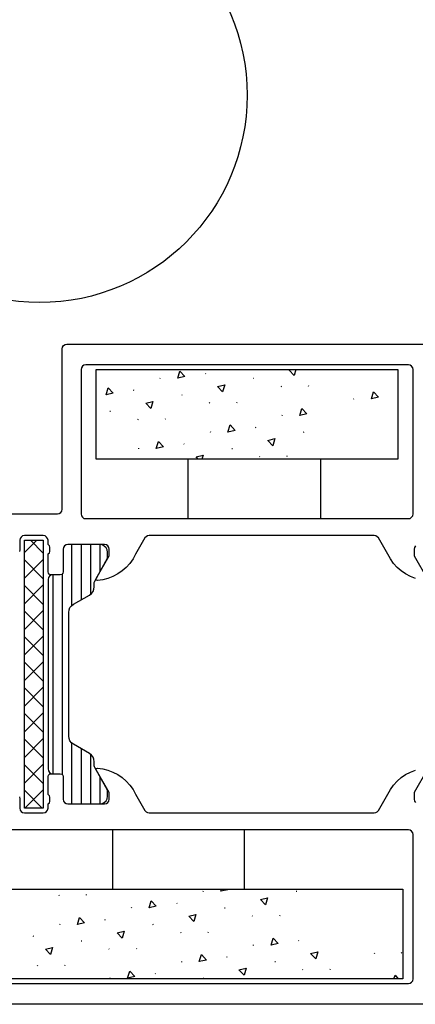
# Model space of a CAD drawing. Header units: millimetres. Extents: x -4577 to 1032787, y -66234 to 201209.
# Tile 235 of 256: x 28157 to 28199, y -54926 to -54821. Entities that reach past the tile are written whole.
import ezdxf

# ---------------------------------------------------------------- set-up
doc = ezdxf.new("R2010")
doc.units = ezdxf.units.MM
doc.linetypes.add('510_5_2OG_ELT_1004$0$11-07-22_DS_2OG$0$AUSGEZOGEN', pattern=[0])
doc.layers.add('510_5_2OG_ELT_1004$0$11-07-22_DS_2OG$0$108', color=8, linetype='510_5_2OG_ELT_1004$0$11-07-22_DS_2OG$0$AUSGEZOGEN')
doc.layers.add('510_5_2OG_ELT_1004$0$11-07-22_DS_2OG$0$Nichttragende_Bauteile', color=8, linetype='510_5_2OG_ELT_1004$0$11-07-22_DS_2OG$0$AUSGEZOGEN')

# ---------------------------------------------------------------- blocks, each defined once
blk = doc.blocks.new('510_5_2OG_ELT_1004')
at = {"layer": '510_5_2OG_ELT_1004$0$11-07-22_DS_2OG$0$108', "linetype": '510_5_2OG_ELT_1004$0$11-07-22_DS_2OG$0$AUSGEZOGEN'}
for p, q in [((28174.04, -54859.21), (28174.27, -54858.47)), ((28174.27, -54858.47), (28174.8, -54859.04)), ((28185.85, -54858.34), (28185.99, -54858.3)), ((28186.38, -54858.91), (28185.85, -54858.34)), ((28186.56, -54858.3), (28186.38, -54858.91)), ((28192.59, -54858.3), (28192.62, -54858.33)), ((28172.17, -54859.19), (28172.15, -54859.25)), ((28174.8, -54859.04), (28174.04, -54859.21)), ((28177.01, -54858.76), (28176.96, -54858.71)), ((28182.05, -54859.22), (28182.11, -54859.2)), ((28166.67, -54860.22), (28167.2, -54860.79)), ((28169.41, -54860.52), (28169.36, -54860.47)), ((28178.25, -54860.09), (28179.01, -54859.92)), ((28178.78, -54860.66), (28178.25, -54860.09)), ((28179.01, -54859.92), (28178.78, -54860.66)), ((28184.97, -54860.04), (28185.02, -54860.09)), ((28187.91, -54860.06), (28187.93, -54859.99)), ((28170.65, -54861.85), (28171.41, -54861.67)), ((28171.41, -54861.67), (28171.18, -54862.42)), ((28174.45, -54860.97), (28174.51, -54860.96)), ((28192.69, -54861.38), (28192.67, -54861.44)), ((28194.56, -54861.41), (28194.79, -54860.66)), ((28195.32, -54861.23), (28194.56, -54861.41)), ((28194.79, -54860.66), (28195.32, -54861.23)), ((28166.85, -54862.72), (28166.91, -54862.71)), ((28171.18, -54862.42), (28170.65, -54861.85)), ((28177.37, -54861.8), (28177.42, -54861.84)), ((28180.31, -54861.81), (28180.33, -54861.75)), ((28186.96, -54863.16), (28187.19, -54862.42)), ((28187.19, -54862.42), (28187.72, -54862.99)), ((28169.77, -54863.55), (28169.82, -54863.6)), ((28172.71, -54863.57), (28172.73, -54863.5)), ((28185.09, -54863.14), (28185.07, -54863.2)), ((28187.72, -54862.99), (28186.96, -54863.16)), ((28179.36, -54864.92), (28179.59, -54864.17)), ((28180.12, -54864.74), (28179.36, -54864.92)), ((28179.59, -54864.17), (28180.12, -54864.74)), ((28182.33, -54864.47), (28182.28, -54864.42)), ((28177.49, -54864.89), (28177.47, -54864.95)), ((28183.57, -54865.8), (28184.33, -54865.62)), ((28184.1, -54866.37), (28183.57, -54865.8)), ((28184.33, -54865.62), (28184.1, -54866.37)), ((28187.37, -54864.92), (28187.43, -54864.9)), ((28169.89, -54866.64), (28169.87, -54866.71)), ((28171.76, -54866.67), (28171.99, -54865.93)), ((28172.52, -54866.5), (28171.76, -54866.67)), ((28171.99, -54865.93), (28172.52, -54866.5)), ((28174.73, -54866.22), (28174.68, -54866.17)), ((28179.77, -54866.67), (28179.83, -54866.66)), ((28175.15, -54874.1), (28175.15, -54867.8)), ((28175.97, -54867.55), (28176.73, -54867.38)), ((28176.2, -54867.8), (28175.97, -54867.55)), ((28176.73, -54867.38), (28176.6, -54867.8)), ((28182.69, -54867.5), (28182.74, -54867.55)), ((28185.63, -54867.52), (28185.65, -54867.45)), ((28189.15, -54867.8), (28189.15, -54874.1)), ((28157.78, -54877.7), (28159.08, -54876.4)), ((28159.78, -54877.76), (28158.43, -54876.4)), ((28162.78, -54876.85), (28162.78, -54883.33)), ((28163.78, -54876.85), (28163.78, -54882.72)), ((28164.78, -54876.85), (28164.78, -54882.12)), ((28165.78, -54876.85), (28165.78, -54879.75)), ((28157.78, -54880.42), (28159.78, -54878.42)), ((28159.78, -54880.47), (28157.78, -54878.47)), ((28160.78, -54880.05), (28160.78, -54901.15)), ((28161.78, -54879.96), (28161.78, -54901.25)), ((28157.78, -54883.13), (28159.78, -54881.13)), ((28159.78, -54883.19), (28157.78, -54881.19)), ((28160.28, -54880.55), (28160.28, -54900.65)), ((28162.98, -54883.18), (28164.68, -54882.2)), ((28157.78, -54885.85), (28159.78, -54883.85)), ((28159.78, -54885.9), (28157.78, -54883.9)), ((28157.78, -54888.56), (28159.78, -54886.56)), ((28159.78, -54888.62), (28157.78, -54886.62)), ((28157.78, -54891.28), (28159.78, -54889.28)), ((28159.78, -54891.33), (28157.78, -54889.33)), ((28157.78, -54893.99), (28159.78, -54891.99)), ((28159.78, -54894.05), (28157.78, -54892.05)), ((28157.78, -54896.71), (28159.78, -54894.71)), ((28159.78, -54896.76), (28157.78, -54894.76)), ((28157.78, -54899.42), (28159.78, -54897.42)), ((28159.78, -54899.48), (28157.78, -54897.48)), ((28162.78, -54897.88), (28162.78, -54904.35)), ((28164.68, -54899.01), (28162.98, -54898.03)), ((28163.78, -54898.49), (28163.78, -54904.35)), ((28164.78, -54899.09), (28164.78, -54904.35)), ((28157.78, -54902.14), (28159.78, -54900.14)), ((28159.78, -54902.2), (28157.78, -54900.2)), ((28165.78, -54901.46), (28165.78, -54904.35)), ((28159.67, -54904.8), (28157.78, -54902.91)), ((28157.83, -54904.8), (28159.78, -54902.85)), ((28167.12, -54907.1), (28167.12, -54913.4)), ((28181.12, -54913.4), (28181.12, -54907.1)), ((28176.72, -54913.59), (28176.7, -54913.66)), ((28178.6, -54913.62), (28178.67, -54913.4)), ((28186.6, -54913.62), (28186.67, -54913.61)), ((28161.41, -54914.01), (28161.45, -54914.06)), ((28164.35, -54914.03), (28164.37, -54913.96)), ((28173.96, -54914.93), (28173.92, -54914.88)), ((28183.56, -54914.33), (28183.34, -54915.07)), ((28169.12, -54915.35), (28169.1, -54915.41)), ((28179, -54915.38), (28179.07, -54915.36)), ((28166.36, -54916.68), (28166.32, -54916.63)), ((28175.96, -54916.08), (28175.74, -54916.83)), ((28181.93, -54916.21), (28181.97, -54916.25)), ((28184.87, -54916.22), (28184.89, -54916.16)), ((28161.52, -54917.1), (28161.5, -54917.17)), ((28167.6, -54918.01), (28168.36, -54917.84)), ((28168.14, -54918.58), (28167.6, -54918.01)), ((28168.36, -54917.84), (28168.14, -54918.58)), ((28171.4, -54917.13), (28171.47, -54917.12)), ((28174.33, -54917.96), (28174.37, -54918.01)), ((28177.27, -54917.98), (28177.29, -54917.91)), ((28158.76, -54918.43), (28158.72, -54918.39)), ((28163.8, -54918.89), (28163.87, -54918.87)), ((28186.88, -54918.88), (28186.84, -54918.83)), ((28160.76, -54919.59), (28160.54, -54920.34)), ((28166.73, -54919.72), (28166.77, -54919.76)), ((28169.67, -54919.73), (28169.69, -54919.67)), ((28182.04, -54919.3), (28182.02, -54919.36)), ((28194.85, -54920.16), (28194.89, -54920.2)), ((28197.79, -54920.17), (28197.71, -54920.11)), ((28174.44, -54921.05), (28174.42, -54921.12)), ((28176.32, -54921.08), (28176.55, -54920.34)), ((28177.08, -54920.91), (28176.32, -54921.08)), ((28176.55, -54920.34), (28177.08, -54920.91)), ((28179.28, -54920.63), (28179.24, -54920.58)), ((28184.32, -54921.08), (28184.39, -54921.07)), ((28159.13, -54921.47), (28159.17, -54921.52)), ((28162.07, -54921.48), (28162.09, -54921.42)), ((28181.28, -54921.79), (28181.06, -54922.53)), ((28187.25, -54921.91), (28187.29, -54921.96)), ((28190.19, -54921.93), (28190.21, -54921.86)), ((28166.84, -54922.81), (28166.82, -54922.87)), ((28171.68, -54922.38), (28171.64, -54922.34)), ((28176.72, -54922.84), (28176.79, -54922.82)), ((28196.95, -54922.9), (28197.07, -54922.53)), ((28197.07, -54922.53), (28197.41, -54922.9))]:
    blk.add_line(p, q, dxfattribs=at)
for points in [[(28160.28, -54876.85), (28160.28, -54876.4), (28160.24, -54876.21), (28160.13, -54876.05), (28159.97, -54875.94), (28159.78, -54875.9), (28157.78, -54875.9), (28157.59, -54875.94), (28157.43, -54876.05), (28157.32, -54876.21), (28157.28, -54876.4), (28157.28, -54877.4), (28157.24, -54877.6)], [(28152.78, -54873.6), (28161.28, -54873.6), (28161.47, -54873.57), (28161.63, -54873.46), (28161.74, -54873.3), (28161.78, -54873.1), (28161.78, -54856.1), (28161.82, -54855.91), (28161.93, -54855.75), (28162.09, -54855.64), (28162.28, -54855.6), (28205.78, -54855.6)], [(28198.98, -54873.6), (28198.98, -54858.3), (28198.94, -54858.11), (28198.83, -54857.95), (28198.67, -54857.84), (28198.48, -54857.8), (28164.28, -54857.8), (28164.09, -54857.84), (28163.93, -54857.95), (28163.82, -54858.11), (28163.78, -54858.3), (28163.78, -54873.6), (28163.82, -54873.8), (28163.93, -54873.96), (28164.09, -54874.07), (28164.28, -54874.1), (28198.48, -54874.1)], [(28167.2, -54860.79), (28166.44, -54860.97), (28166.67, -54860.22)], [(28198.48, -54874.1), (28198.67, -54874.07), (28198.83, -54873.96), (28198.94, -54873.8), (28198.98, -54873.6)], [(28199.23, -54877), (28199.12, -54877.16), (28199.08, -54877.35), (28199.08, -54878.05), (28200.47, -54880.46)], [(28199.23, -54880.44), (28198.7, -54880.23), (28198.19, -54879.96), (28197.72, -54879.64), (28197.29, -54879.27), (28196.91, -54878.85), (28196.57, -54878.38), (28196.3, -54877.88), (28195.3, -54876.15), (28195.19, -54876.02), (28195.04, -54875.93), (28194.87, -54875.9), (28170.99, -54875.9), (28170.82, -54875.93), (28170.67, -54876.02), (28170.56, -54876.15), (28169.56, -54877.88), (28169.29, -54878.38), (28168.95, -54878.85), (28168.57, -54879.27), (28168.14, -54879.64), (28167.67, -54879.96), (28167.16, -54880.23), (28166.63, -54880.44), (28166.08, -54880.58), (28165.51, -54880.65), (28165.43, -54880.62), (28165.38, -54880.55), (28165.39, -54880.46), (28166.78, -54878.05), (28166.78, -54877.35), (28166.74, -54877.16), (28166.63, -54877), (28166.47, -54876.89), (28166.28, -54876.85)], [(28159.78, -54904.8), (28157.78, -54904.8), (28157.78, -54876.4), (28159.78, -54876.4), (28159.78, -54904.8)], [(28165.24, -54880.72), (28166.58, -54878.3), (28166.58, -54877.65), (28166.54, -54877.41), (28166.43, -54877.18), (28166.25, -54877.01), (28166.03, -54876.89), (28165.78, -54876.85), (28162.38, -54876.85), (28162.19, -54876.89), (28162.03, -54877), (28161.92, -54877.16), (28161.88, -54877.35), (28161.88, -54879.75), (28161.84, -54879.9), (28161.73, -54880.01), (28161.58, -54880.05), (28160.78, -54880.05), (28160.59, -54880.09), (28160.43, -54880.2), (28160.32, -54880.36), (28160.28, -54880.55)], [(28166.28, -54876.85), (28162.38, -54876.85), (28162.19, -54876.89), (28162.03, -54877), (28161.92, -54877.16), (28161.88, -54877.35), (28161.88, -54879.75), (28161.84, -54879.9), (28161.73, -54880.01), (28161.58, -54880.05), (28160.58, -54880.05), (28160.43, -54880.01), (28160.32, -54879.9), (28160.28, -54879.75), (28160.28, -54877.85), (28160.44, -54877.73), (28160.48, -54877.58), (28160.48, -54877.13), (28160.44, -54876.98), (28160.28, -54876.85)], [(28164.68, -54882.2), (28164.89, -54882.04), (28165.05, -54881.83), (28165.15, -54881.59), (28165.18, -54881.33), (28165.18, -54880.96), (28165.19, -54880.88), (28165.21, -54880.79), (28165.24, -54880.72)], [(28162.98, -54898.03), (28162.77, -54897.87), (28162.61, -54897.66), (28162.51, -54897.42), (28162.48, -54897.16), (28162.48, -54884.04), (28162.51, -54883.79), (28162.61, -54883.54), (28162.77, -54883.34), (28162.98, -54883.18)], [(28165.24, -54900.49), (28165.21, -54900.41), (28165.19, -54900.33), (28165.18, -54900.25), (28165.18, -54899.88), (28165.15, -54899.62), (28165.05, -54899.38), (28164.89, -54899.17), (28164.68, -54899.01)], [(28205.78, -54925.6), (28140.28, -54925.6)], [(28157.24, -54903.61), (28157.28, -54903.8), (28157.28, -54904.8), (28157.32, -54905), (28157.43, -54905.16), (28157.59, -54905.27), (28157.78, -54905.3), (28159.78, -54905.3), (28159.97, -54905.27), (28160.13, -54905.16), (28160.24, -54905), (28160.28, -54904.8), (28160.28, -54904.35), (28160.44, -54904.23), (28160.48, -54904.08), (28160.48, -54903.63), (28160.44, -54903.48), (28160.28, -54903.35), (28160.28, -54901.45), (28160.32, -54901.3), (28160.43, -54901.19), (28160.58, -54901.15), (28161.58, -54901.15), (28161.73, -54901.19), (28161.84, -54901.3), (28161.88, -54901.45), (28161.88, -54903.85), (28161.92, -54904.05), (28162.03, -54904.21), (28162.19, -54904.32), (28162.38, -54904.35), (28166.28, -54904.35)], [(28160.28, -54900.65), (28160.32, -54900.85), (28160.43, -54901.01), (28160.59, -54901.12), (28160.78, -54901.15), (28161.58, -54901.15), (28161.73, -54901.19), (28161.84, -54901.3), (28161.88, -54901.45), (28161.88, -54903.85)], [(28162.38, -54904.35), (28165.78, -54904.35), (28166.03, -54904.32), (28166.25, -54904.2), (28166.43, -54904.02), (28166.54, -54903.8), (28166.58, -54903.55), (28166.58, -54902.9), (28165.24, -54900.49)], [(28166.28, -54904.35), (28166.47, -54904.32), (28166.63, -54904.21), (28166.74, -54904.05), (28166.78, -54903.85), (28166.78, -54903.15), (28165.39, -54900.75), (28165.38, -54900.66), (28165.43, -54900.59), (28165.51, -54900.55), (28166.08, -54900.63), (28166.63, -54900.77), (28167.16, -54900.98), (28167.67, -54901.24), (28168.14, -54901.57), (28168.57, -54901.94), (28168.95, -54902.36), (28169.29, -54902.83), (28169.56, -54903.33), (28170.56, -54905.05), (28170.67, -54905.19), (28170.82, -54905.27), (28170.99, -54905.3), (28194.87, -54905.3), (28195.04, -54905.27), (28195.19, -54905.19), (28195.3, -54905.05), (28196.3, -54903.33), (28196.57, -54902.83), (28196.91, -54902.36), (28197.29, -54901.94), (28197.72, -54901.57), (28198.19, -54901.24), (28198.7, -54900.98), (28199.23, -54900.77)], [(28200.47, -54900.75), (28199.08, -54903.15), (28199.08, -54903.85), (28199.12, -54904.05), (28199.23, -54904.21)], [(28161.88, -54903.85), (28161.92, -54904.05), (28162.03, -54904.21), (28162.19, -54904.32), (28162.38, -54904.35)], [(28142.28, -54923.4), (28198.48, -54923.4), (28198.67, -54923.37), (28198.83, -54923.26), (28198.94, -54923.1), (28198.98, -54922.9), (28198.98, -54907.6), (28198.94, -54907.41), (28198.83, -54907.25), (28198.67, -54907.14), (28198.48, -54907.1), (28154.58, -54907.1)], [(28179.32, -54913.4), (28179.36, -54913.45), (28178.6, -54913.62)], [(28183.34, -54915.07), (28182.8, -54914.5), (28183.56, -54914.33)], [(28175.74, -54916.83), (28175.2, -54916.26), (28175.96, -54916.08)], [(28183.92, -54919.33), (28184.15, -54918.58), (28184.68, -54919.15), (28183.92, -54919.33)], [(28160.54, -54920.34), (28160, -54919.77), (28160.76, -54919.59)], [(28188.66, -54920.78), (28188.12, -54920.21), (28188.88, -54920.03), (28188.66, -54920.78)], [(28169.48, -54922.66), (28168.72, -54922.84), (28168.95, -54922.09), (28169.48, -54922.66)], [(28181.06, -54922.53), (28180.52, -54921.96), (28181.28, -54921.79)]]:
    blk.add_lwpolyline(points, dxfattribs=at)
for points in [[(28165.38, -54867.8), (28165.38, -54858.3), (28197.38, -54858.3), (28197.38, -54867.8), (28165.38, -54867.8)], [(28149.88, -54922.9), (28149.88, -54913.4), (28197.88, -54913.4), (28197.88, -54922.9), (28149.88, -54922.9)], [(28171.23, -54914.63), (28171.76, -54915.2), (28171, -54915.38), (28171.23, -54914.63)], [(28163.63, -54916.39), (28164.16, -54916.96), (28163.4, -54917.13), (28163.63, -54916.39)]]:
    blk.add_lwpolyline(points, close=True, dxfattribs=at)
at = {"layer": '510_5_2OG_ELT_1004$0$11-07-22_DS_2OG$0$Nichttragende_Bauteile', "linetype": '510_5_2OG_ELT_1004$0$11-07-22_DS_2OG$0$AUSGEZOGEN'}
blk.add_circle((28159.39, -54829.19), 22, dxfattribs=at)

msp = doc.modelspace()

# ---------------------------------------------------------------- block references
msp.add_blockref('510_5_2OG_ELT_1004', (0, -0.05))

doc.saveas('drawing.dxf')
